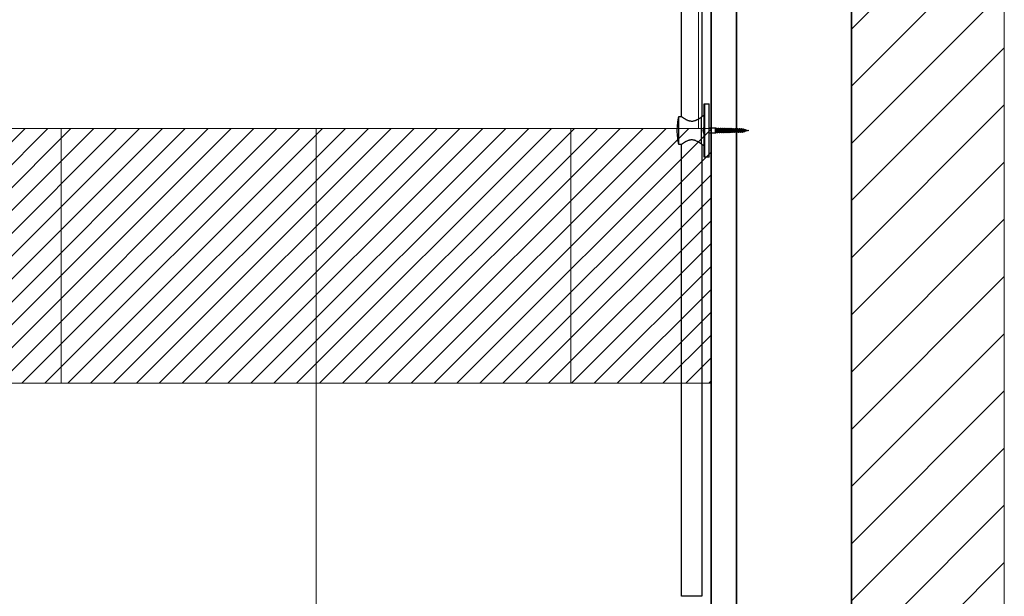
# Model space of a CAD drawing. Header units: millimetres. Extents: x 15214 to 140083, y -437840 to -79279.
# Tile 63 of 64: x 37010 to 37088, y -197087 to -197042. Entities that reach past the tile are written whole.
import ezdxf

# ---------------------------------------------------------------- set-up
doc = ezdxf.new("R2010")
doc.units = ezdxf.units.MM
for name, color, linetype, lineweight in [('0-ZABUDOWA GK-MDF', 54, 'Continuous', 35), ('1_POSADZKA PODZIAŁY', 151, 'Continuous', 0), ('1_PŁYTKI KOLOR', 7, 'Continuous', 0), ('A_wymiary', 7, 'Continuous', 5), ('Hatch', 4, 'Continuous', 5), ('Sciany', 2, 'Continuous', 35), ('WYMIAROWANIE', 1, 'Continuous', 13)]:
    doc.layers.add(name, color=color, linetype=linetype, lineweight=lineweight)
doc.layers.add('C-wypos-sanitarne', color=1, linetype='Continuous')

# ---------------------------------------------------------------- blocks, each defined once
blk = doc.blocks.new('ZESTAW PRYSZNICOWY BOK')
at = {"layer": 'C-wypos-sanitarne'}
for p, q in [((35889.4, -196238.47), (35889.4, -196694.44)), ((35905.4, -196694.48), (35905.4, -196249.68)), ((35887.25, -196684.36), (35883.75, -196684.36)), ((35883.75, -196705.36), (35883.75, -196684.36)), ((35887.25, -196705.36), (35887.25, -196684.36)), ((35887.75, -196705.36), (35887.75, -196684.86)), ((35889.75, -196716), (35889.75, -196694.73)), ((35907.55, -196694.36), (35905.53, -196694.36)), ((35907.55, -196705.36), (35907.55, -196694.36)), ((35855.23, -196704.84), (35852.75, -196705.36)), ((35852.75, -196705.36), (35855.89, -196706.03)), ((35855.76, -196704.66), (35855.74, -196704.63)), ((35855.88, -196704.82), (35855.76, -196704.64)), ((35856.64, -196704.54), (35855.81, -196704.71)), ((35856.45, -196706.32), (35856.44, -196706.35)), ((35856.45, -196706.34), (35856.56, -196706.17)), ((35856.49, -196706.16), (35857.32, -196706.34)), ((35856.88, -196704.14), (35856.85, -196704.18)), ((35857.75, -196704.3), (35857.33, -196704.39)), ((35857.58, -196706.76), (35857.57, -196706.73)), ((35857.57, -196706.74), (35857.59, -196706.76)), ((35857.66, -196706.86), (35857.59, -196706.78)), ((35858.16, -196704.29), (35857.75, -196704.3)), ((35857.75, -196705.71), (35857.75, -196704.3)), ((35857.83, -196706.86), (35858.08, -196706.43)), ((35858.09, -196706.43), (35858.08, -196706.43)), ((35858.09, -196706.43), (35858.86, -196706.45)), ((35859.66, -196704.26), (35858.88, -196704.28)), ((35859.58, -196706.47), (35860.36, -196706.48)), ((35861.16, -196704.23), (35860.38, -196704.25)), ((35861.08, -196706.5), (35861.86, -196706.51)), ((35862.65, -196704.2), (35861.87, -196704.22)), ((35862.58, -196706.53), (35863.37, -196706.55)), ((35864.15, -196704.17), (35863.37, -196704.18)), ((35864.08, -196706.56), (35864.87, -196706.58)), ((35865.65, -196704.14), (35864.87, -196704.15)), ((35865.58, -196706.59), (35866.37, -196706.61)), ((35867.15, -196704.1), (35866.37, -196704.12)), ((35867.08, -196706.62), (35867.87, -196706.64)), ((35868.65, -196704.07), (35867.87, -196704.09)), ((35868.58, -196706.65), (35869.37, -196706.67)), ((35870.15, -196704.04), (35869.37, -196704.06)), ((35870.09, -196706.69), (35870.87, -196706.7)), ((35871.65, -196704.01), (35870.87, -196704.03)), ((35871.59, -196706.72), (35872.37, -196706.73)), ((35873.15, -196703.98), (35872.37, -196704)), ((35873.09, -196706.75), (35873.87, -196706.77)), ((35873.33, -196704.34), (35873.31, -196704.28)), ((35873.5, -196705.22), (35873.47, -196705.03)), ((35873.67, -196706.16), (35873.63, -196705.93)), ((35873.84, -196706.72), (35873.78, -196706.6)), ((35873.83, -196706.71), (35873.85, -196706.74)), ((35874.69, -196703.95), (35873.87, -196703.96)), ((35874.59, -196706.78), (35875.37, -196706.8)), ((35874.69, -196703.96), (35874.65, -196703.97)), ((35874.69, -196703.95), (35874.69, -196703.96)), ((35874.74, -196704.04), (35874.69, -196703.96)), ((35874.9, -196704.64), (35874.86, -196704.46)), ((35875.05, -196705.51), (35875.04, -196705.43)), ((35876.17, -196703.92), (35875.37, -196703.93)), ((35876.09, -196706.81), (35876.74, -196706.83)), ((35876.74, -196706.83), (35876.74, -196706.55)), ((35876.74, -196706.83), (35876.89, -196706.87)), ((35877.8, -196703.62), (35876.85, -196703.87)), ((35877.48, -196707.03), (35878.67, -196707.34)), ((35878.75, -196703.36), (35878.14, -196703.53)), ((35878.75, -196707.36), (35878.7, -196707.35)), ((35883.75, -196703.36), (35878.75, -196703.36)), ((35878.75, -196707.36), (35878.75, -196703.36)), ((35878.75, -196707.36), (35883.75, -196707.36)), ((35883.75, -196726.36), (35883.75, -196705.36)), ((35887.25, -196726.36), (35887.25, -196705.36)), ((35887.75, -196704.76), (35887.92, -196704.76)), ((35887.75, -196725.86), (35887.75, -196705.36)), ((35887.92, -196705.96), (35887.75, -196705.96)), ((35907.55, -196716.36), (35907.55, -196705.36)), ((35889.4, -196716.29), (35889.4, -197071.12)), ((35905.4, -197071.12), (35905.4, -196716.25)), ((35905.53, -196716.36), (35907.55, -196716.36)), ((35883.75, -196726.36), (35887.25, -196726.36)), ((35889.4, -197071.12), (35897.4, -197071.12)), ((35897.4, -197071.12), (35905.4, -197071.12))]:
    blk.add_line(p, q, dxfattribs=at)
blk.add_lwpolyline([(35877.8, -196703.64), (35877.87, -196703.66), (35877.97, -196703.88), (35878.01, -196704.05), (35878.06, -196704.27), (35878.11, -196704.52), (35878.16, -196704.8), (35878.2, -196705.1), (35878.25, -196705.41), (35878.3, -196705.72), (35878.34, -196706.04), (35878.39, -196706.33), (35878.44, -196706.6), (35878.48, -196706.83), (35878.53, -196707.03), (35878.58, -196707.19), (35878.63, -196707.29), (35878.67, -196707.33), (35878.7, -196707.35), (35878.7, -196707.35)], dxfattribs=at)
for centre, radius, start, end in [((35887.25, -196684.86), 0.5, 0, 90), ((35889.75, -196692.36), 2, 180, 255.72608), ((35858.77, -196705.36), 50, 0, 12.70903), ((35880.68, -196705.36), 7.27, 4.73624, 13.47368), ((35880.68, -196705.36), 7.27, 346.52632, 355.26376), ((35858.77, -196705.36), 50, 347.29097, 0), ((35889.75, -196718.36), 2, 104.28607, 180), ((35887.25, -196725.86), 0.5, 270, 0)]:
    blk.add_arc(centre, radius, start, end, dxfattribs=at)
for points, knots in [([(35889.75, -196694.73), (35889.65, -196694.65), (35889.44, -196694.49), (35889.28, -196694.33), (35889.26, -196694.31), (35889.25, -196694.31)], [0, 0, 0, 0, 0.344507, 0.695274, 1, 1, 1, 1]), ([(35905.53, -196694.38), (35905.53, -196694.38), (35905.53, -196694.38), (35905.34, -196694.52), (35905.01, -196694.76), (35904.54, -196695.1), (35903.91, -196695.52), (35903.25, -196695.94), (35902.63, -196696.32), (35902.09, -196696.62), (35901.51, -196696.92), (35900.78, -196697.25), (35900.07, -196697.52), (35899.37, -196697.72), (35898.71, -196697.87), (35897.9, -196697.98), (35896.95, -196697.98), (35896.01, -196697.87), (35895.19, -196697.67), (35894.5, -196697.43), (35893.91, -196697.2), (35893.35, -196696.94), (35892.62, -196696.58), (35891.96, -196696.2), (35891.35, -196695.82), (35890.82, -196695.47), (35890.36, -196695.16), (35889.98, -196694.9), (35889.83, -196694.79), (35889.75, -196694.73)], [0, 0, 0, 0, 0.033457, 0.081882, 0.128126, 0.175451, 0.227386, 0.280387, 0.311411, 0.342435, 0.374233, 0.406026, 0.452658, 0.476546, 0.50043, 0.53951, 0.579711, 0.6188, 0.658892, 0.687037, 0.715187, 0.744115, 0.773046, 0.83137, 0.861185, 0.890997, 0.944799, 0.972401, 1, 1, 1, 1]), ([(35855.41, -196704.6), (35855.36, -196704.67), (35855.29, -196704.76), (35855.22, -196704.83), (35855.19, -196704.84)], [0, 0, 0, 0, 0.718079, 1, 1, 1, 1]), ([(35855.23, -196704.84), (35855.25, -196704.84), (35855.29, -196704.83), (35855.36, -196704.9), (35855.44, -196705.02), (35855.52, -196705.2), (35855.6, -196705.41), (35855.67, -196705.63), (35855.75, -196705.82), (35855.81, -196705.94), (35855.85, -196705.97), (35855.85, -196705.98)], [0, 0, 0, 0, 0.077593, 0.194688, 0.315184, 0.437552, 0.563621, 0.691603, 0.823149, 0.956897, 1, 1, 1, 1]), ([(35855.76, -196704.64), (35855.74, -196704.61), (35855.7, -196704.55), (35855.61, -196704.5), (35855.5, -196704.51), (35855.44, -196704.57), (35855.41, -196704.6)], [0, 0, 0, 0, 0.227675, 0.472399, 0.73176, 1, 1, 1, 1]), ([(35856.12, -196706.35), (35856.12, -196706.34), (35856.1, -196706.31), (35856.06, -196706.26), (35856.01, -196706.09), (35855.94, -196705.86), (35855.87, -196705.58), (35855.8, -196705.3), (35855.73, -196705.02), (35855.66, -196704.79), (35855.58, -196704.62), (35855.51, -196704.54), (35855.45, -196704.54), (35855.42, -196704.59), (35855.41, -196704.6), (35855.41, -196704.61)], [0, 0, 0, 0, 0.0165703, 0.0805426, 0.1772848, 0.2747539, 0.3724237, 0.47064, 0.5692277, 0.668242, 0.7677247, 0.8676096, 0.9679221, 0.9836868, 1, 1, 1, 1]), ([(35856.44, -196706.35), (35856.43, -196706.36), (35856.41, -196706.41), (35856.36, -196706.41), (35856.3, -196706.36), (35856.23, -196706.23), (35856.16, -196706.01), (35856.08, -196705.7), (35855.98, -196705.31), (35855.89, -196704.95), (35855.81, -196704.71), (35855.77, -196704.67), (35855.76, -196704.66)], [0, 0, 0, 0, 0.026317, 0.125662, 0.225083, 0.325292, 0.425417, 0.559762, 0.694446, 0.830164, 0.966651, 1, 1, 1, 1]), ([(35855.85, -196705.98), (35855.89, -196706.03), (35855.98, -196706.15), (35856.07, -196706.27), (35856.12, -196706.34)], [0, 0, 0, 0, 0.448354, 1, 1, 1, 1]), ([(35856.5, -196706.15), (35856.47, -196706.15), (35856.42, -196706.13), (35856.34, -196705.99), (35856.25, -196705.78), (35856.16, -196705.52), (35856.07, -196705.25), (35855.98, -196705.02), (35855.92, -196704.87), (35855.88, -196704.83), (35855.88, -196704.82)], [0, 0, 0, 0, 0.118534, 0.268368, 0.414171, 0.558102, 0.698489, 0.836092, 0.970697, 1, 1, 1, 1]), ([(35856.11, -196706.34), (35856.13, -196706.37), (35856.18, -196706.42), (35856.26, -196706.46), (35856.37, -196706.44), (35856.43, -196706.37), (35856.46, -196706.34)], [0, 0, 0, 0, 0.212542, 0.451409, 0.715738, 1, 1, 1, 1]), ([(35856.86, -196704.16), (35856.81, -196704.23), (35856.73, -196704.36), (35856.64, -196704.49), (35856.6, -196704.55)], [0, 0, 0, 0, 0.530027, 1, 1, 1, 1]), ([(35856.64, -196704.55), (35856.66, -196704.54), (35856.7, -196704.53), (35856.74, -196704.6), (35856.77, -196704.64)], [0, 0, 0, 0, 0.336896, 1, 1, 1, 1]), ([(35857.31, -196706.31), (35857.29, -196706.28), (35857.25, -196706.21), (35857.18, -196705.99), (35857.1, -196705.7), (35857.02, -196705.38), (35856.93, -196705.07), (35856.85, -196704.81), (35856.8, -196704.7), (35856.77, -196704.64)], [0, 0, 0, 0, 0.108094, 0.26082, 0.413121, 0.564575, 0.71534, 0.858143, 1, 1, 1, 1]), ([(35857.17, -196704.15), (35857.13, -196704.11), (35857.07, -196704.04), (35856.94, -196704.06), (35856.89, -196704.12), (35856.86, -196704.16)], [0, 0, 0, 0, 0.409737, 0.684968, 1, 1, 1, 1]), ([(35857.57, -196706.73), (35857.56, -196706.69), (35857.52, -196706.6), (35857.46, -196706.35), (35857.4, -196706.01), (35857.33, -196705.62), (35857.26, -196705.22), (35857.19, -196704.83), (35857.12, -196704.5), (35857.05, -196704.24), (35856.97, -196704.11), (35856.92, -196704.08), (35856.88, -196704.13), (35856.88, -196704.14)], [0, 0, 0, 0, 0.068321, 0.167836, 0.267251, 0.367184, 0.467171, 0.567517, 0.668119, 0.768947, 0.870215, 0.971634, 1, 1, 1, 1]), ([(35857.39, -196704.48), (35857.37, -196704.44), (35857.29, -196704.34), (35857.22, -196704.22), (35857.17, -196704.15)], [0, 0, 0, 0, 0.322839, 1, 1, 1, 1]), ([(35857.83, -196706.86), (35857.81, -196706.84), (35857.76, -196706.79), (35857.7, -196706.6), (35857.63, -196706.32), (35857.57, -196705.97), (35857.5, -196705.58), (35857.43, -196705.17), (35857.36, -196704.79), (35857.29, -196704.46), (35857.23, -196704.24), (35857.19, -196704.18), (35857.17, -196704.16)], [0, 0, 0, 0, 0.104658, 0.207527, 0.311105, 0.414553, 0.518554, 0.62261, 0.727049, 0.831765, 0.9367, 1, 1, 1, 1]), ([(35857.31, -196706.32), (35857.35, -196706.39), (35857.44, -196706.53), (35857.53, -196706.67), (35857.57, -196706.74)], [0, 0, 0, 0, 0.498823, 1, 1, 1, 1]), ([(35857.75, -196705.71), (35857.72, -196705.59), (35857.66, -196705.34), (35857.57, -196704.98), (35857.49, -196704.69), (35857.42, -196704.52), (35857.39, -196704.48), (35857.38, -196704.48)], [0, 0, 0, 0, 0.244353, 0.488165, 0.728232, 0.964231, 1, 1, 1, 1]), ([(35857.62, -196706.81), (35857.62, -196706.82), (35857.65, -196706.87), (35857.69, -196706.89), (35857.72, -196706.9)], [0, 0, 0, 0, 0.245242, 1, 1, 1, 1]), ([(35857.72, -196706.9), (35857.72, -196706.9), (35857.73, -196706.91), (35857.75, -196706.91), (35857.77, -196706.9), (35857.8, -196706.89), (35857.82, -196706.88), (35857.83, -196706.86), (35857.83, -196706.86)], [0, 0, 0, 0, 0.009128, 0.223049, 0.436681, 0.641172, 0.830248, 1, 1, 1, 1]), ([(35858.08, -196706.43), (35858.04, -196706.41), (35857.98, -196706.37), (35857.88, -196706.15), (35857.81, -196705.91), (35857.76, -196705.75), (35857.75, -196705.71)], [0, 0, 0, 0, 0.290132, 0.583221, 0.88062, 1, 1, 1, 1]), ([(35857.82, -196706.87), (35857.85, -196706.85), (35857.89, -196706.83), (35857.94, -196706.73), (35857.99, -196706.64), (35858.05, -196706.54), (35858.08, -196706.48), (35858.1, -196706.45)], [0, 0, 0, 0, 0.354692, 0.55713, 0.726031, 0.871434, 1, 1, 1, 1]), ([(35858.94, -196704.37), (35858.9, -196704.31), (35858.83, -196704.2), (35858.73, -196704.04), (35858.65, -196703.91), (35858.58, -196703.82), (35858.49, -196703.8), (35858.42, -196703.82), (35858.36, -196703.89), (35858.3, -196703.99), (35858.22, -196704.13), (35858.15, -196704.23), (35858.11, -196704.29)], [0, 0, 0, 0, 0.12788, 0.241214, 0.343351, 0.440263, 0.535625, 0.612227, 0.705174, 0.785337, 0.868714, 1, 1, 1, 1]), ([(35858.16, -196704.3), (35858.16, -196704.3), (35858.19, -196704.27), (35858.24, -196704.35), (35858.33, -196704.53), (35858.41, -196704.82), (35858.49, -196705.18), (35858.57, -196705.56), (35858.66, -196705.91), (35858.74, -196706.2), (35858.79, -196706.36), (35858.82, -196706.38), (35858.82, -196706.38)], [0, 0, 0, 0, 0.006809, 0.12961, 0.252532, 0.375742, 0.499047, 0.622566, 0.746227, 0.870101, 0.9941, 1, 1, 1, 1]), ([(35858.81, -196706.37), (35858.87, -196706.46), (35858.95, -196706.59), (35859.05, -196706.75), (35859.11, -196706.85), (35859.17, -196706.92), (35859.24, -196706.94), (35859.32, -196706.93), (35859.4, -196706.84), (35859.48, -196706.71), (35859.55, -196706.58), (35859.61, -196706.5), (35859.63, -196706.47)], [0, 0, 0, 0, 0.1907935, 0.2748746, 0.3552445, 0.4480409, 0.5249505, 0.6208564, 0.7186981, 0.8221999, 0.9373427, 1, 1, 1, 1]), ([(35859.58, -196706.46), (35859.58, -196706.46), (35859.55, -196706.48), (35859.49, -196706.4), (35859.41, -196706.21), (35859.33, -196705.91), (35859.25, -196705.55), (35859.16, -196705.16), (35859.08, -196704.81), (35859, -196704.51), (35858.95, -196704.4), (35858.92, -196704.35)], [0, 0, 0, 0, 0.008193, 0.133487, 0.258622, 0.383615, 0.508387, 0.632975, 0.757397, 0.881605, 1, 1, 1, 1]), ([(35860.43, -196704.34), (35860.4, -196704.28), (35860.32, -196704.16), (35860.22, -196704), (35860.14, -196703.88), (35860.07, -196703.78), (35859.99, -196703.77), (35859.92, -196703.79), (35859.86, -196703.86), (35859.8, -196703.96), (35859.72, -196704.09), (35859.65, -196704.2), (35859.61, -196704.26)], [0, 0, 0, 0, 0.129113, 0.2433408, 0.3457986, 0.4424279, 0.5367744, 0.6122267, 0.7035643, 0.782952, 0.8660822, 1, 1, 1, 1]), ([(35859.66, -196704.27), (35859.68, -196704.28), (35859.73, -196704.29), (35859.81, -196704.46), (35859.89, -196704.73), (35859.97, -196705.09), (35860.05, -196705.47), (35860.14, -196705.85), (35860.22, -196706.16), (35860.28, -196706.36), (35860.32, -196706.39), (35860.32, -196706.4)], [0, 0, 0, 0, 0.103183, 0.22601, 0.349011, 0.472193, 0.595538, 0.719041, 0.842785, 0.966662, 1, 1, 1, 1]), ([(35860.32, -196706.4), (35860.37, -196706.49), (35860.45, -196706.62), (35860.55, -196706.78), (35860.61, -196706.88), (35860.67, -196706.95), (35860.74, -196706.98), (35860.82, -196706.96), (35860.89, -196706.87), (35860.97, -196706.74), (35861.05, -196706.61), (35861.11, -196706.53), (35861.12, -196706.5)], [0, 0, 0, 0, 0.1898573, 0.2740908, 0.3553092, 0.4491627, 0.5257666, 0.6208413, 0.7178164, 0.8205633, 0.9351096, 1, 1, 1, 1]), ([(35861.08, -196706.48), (35861.08, -196706.49), (35861.04, -196706.51), (35860.98, -196706.41), (35860.9, -196706.19), (35860.82, -196705.86), (35860.73, -196705.48), (35860.65, -196705.09), (35860.57, -196704.73), (35860.49, -196704.46), (35860.44, -196704.37), (35860.42, -196704.33)], [0, 0, 0, 0, 0.031151, 0.156145, 0.280958, 0.405611, 0.530069, 0.654404, 0.778539, 0.902475, 1, 1, 1, 1]), ([(35861.93, -196704.3), (35861.87, -196704.21), (35861.79, -196704.08), (35861.69, -196703.92), (35861.63, -196703.82), (35861.57, -196703.75), (35861.49, -196703.74), (35861.41, -196703.76), (35861.35, -196703.85), (35861.27, -196703.98), (35861.19, -196704.11), (35861.14, -196704.2), (35861.12, -196704.23)], [0, 0, 0, 0, 0.188171, 0.272691, 0.355328, 0.452034, 0.529755, 0.624824, 0.71968, 0.819491, 0.930607, 1, 1, 1, 1]), ([(35861.16, -196704.25), (35861.17, -196704.24), (35861.22, -196704.24), (35861.29, -196704.38), (35861.37, -196704.64), (35861.45, -196704.99), (35861.53, -196705.38), (35861.62, -196705.77), (35861.7, -196706.11), (35861.77, -196706.35), (35861.81, -196706.41), (35861.82, -196706.43)], [0, 0, 0, 0, 0.073636, 0.196111, 0.31874, 0.441545, 0.564551, 0.687706, 0.81104, 0.934529, 1, 1, 1, 1]), ([(35861.81, -196706.43), (35861.88, -196706.54), (35861.97, -196706.69), (35862.08, -196706.86), (35862.13, -196706.95), (35862.2, -196707), (35862.24, -196707.01), (35862.28, -196707), (35862.3, -196706.99), (35862.32, -196706.98), (35862.33, -196706.97), (35862.34, -196706.96), (35862.34, -196706.95), (35862.35, -196706.95), (35862.36, -196706.93), (35862.37, -196706.93), (35862.38, -196706.91), (35862.42, -196706.86), (35862.46, -196706.79), (35862.53, -196706.68), (35862.59, -196706.59), (35862.62, -196706.53)], [0, 0, 0, 0, 0.2183038, 0.309196, 0.3913931, 0.4714567, 0.538395, 0.5626531, 0.5810249, 0.5883416, 0.5946922, 0.6055869, 0.6105504, 0.615631, 0.6271993, 0.6597461, 0.702504, 0.7507455, 0.8083184, 0.8776728, 1, 1, 1, 1]), ([(35862.58, -196706.51), (35862.57, -196706.52), (35862.53, -196706.53), (35862.46, -196706.4), (35862.38, -196706.15), (35862.3, -196705.8), (35862.22, -196705.4), (35862.13, -196705), (35862.05, -196704.65), (35861.98, -196704.4), (35861.93, -196704.33), (35861.92, -196704.3)], [0, 0, 0, 0, 0.056556, 0.180569, 0.304361, 0.427988, 0.551441, 0.674757, 0.797842, 0.920841, 1, 1, 1, 1]), ([(35863.42, -196704.27), (35863.37, -196704.18), (35863.28, -196704.03), (35863.18, -196703.87), (35863.13, -196703.79), (35863.1, -196703.75), (35863.07, -196703.72), (35863.02, -196703.71), (35862.98, -196703.71), (35862.96, -196703.71), (35862.91, -196703.74), (35862.86, -196703.81), (35862.76, -196703.96), (35862.67, -196704.1), (35862.62, -196704.2)], [0, 0, 0, 0, 0.185932, 0.314437, 0.358308, 0.390772, 0.453274, 0.525783, 0.565493, 0.588597, 0.61864, 0.693524, 0.791382, 1, 1, 1, 1]), ([(35862.66, -196704.21), (35862.66, -196704.21), (35862.7, -196704.19), (35862.77, -196704.3), (35862.85, -196704.54), (35862.93, -196704.88), (35863.01, -196705.27), (35863.09, -196705.68), (35863.18, -196706.05), (35863.25, -196706.34), (35863.3, -196706.43), (35863.33, -196706.47)], [0, 0, 0, 0, 0.041337, 0.1628303, 0.2845042, 0.4063234, 0.5283219, 0.6504954, 0.7728213, 0.8953202, 1, 1, 1, 1]), ([(35863.32, -196706.47), (35863.38, -196706.57), (35863.46, -196706.71), (35863.56, -196706.86), (35863.6, -196706.92), (35863.63, -196706.97), (35863.64, -196706.99), (35863.68, -196707.02), (35863.72, -196707.03), (35863.75, -196707.04), (35863.79, -196707.03), (35863.84, -196707.01), (35863.89, -196706.93), (35863.96, -196706.82), (35864.04, -196706.69), (35864.1, -196706.6), (35864.12, -196706.56)], [0, 0, 0, 0, 0.211993, 0.286599, 0.340754, 0.360711, 0.405478, 0.465071, 0.526413, 0.559653, 0.584832, 0.616976, 0.694905, 0.795663, 0.919192, 1, 1, 1, 1]), ([(35864.08, -196706.54), (35864.07, -196706.54), (35864.02, -196706.54), (35863.95, -196706.38), (35863.86, -196706.1), (35863.78, -196705.72), (35863.7, -196705.31), (35863.62, -196704.91), (35863.53, -196704.56), (35863.47, -196704.33), (35863.43, -196704.28), (35863.41, -196704.26)], [0, 0, 0, 0, 0.08436, 0.20759, 0.330577, 0.453475, 0.57614, 0.698714, 0.821068, 0.943297, 1, 1, 1, 1]), ([(35864.92, -196704.24), (35864.89, -196704.17), (35864.82, -196704.06), (35864.72, -196703.9), (35864.64, -196703.77), (35864.57, -196703.68), (35864.49, -196703.67), (35864.42, -196703.69), (35864.36, -196703.76), (35864.3, -196703.86), (35864.22, -196704), (35864.16, -196704.1), (35864.12, -196704.17)], [0, 0, 0, 0, 0.127765, 0.24033, 0.341345, 0.437561, 0.532881, 0.609252, 0.701651, 0.781463, 0.864307, 1, 1, 1, 1]), ([(35864.15, -196704.17), (35864.16, -196704.17), (35864.19, -196704.15), (35864.24, -196704.23), (35864.32, -196704.43), (35864.41, -196704.76), (35864.49, -196705.15), (35864.57, -196705.57), (35864.65, -196705.97), (35864.73, -196706.29), (35864.79, -196706.47), (35864.82, -196706.5), (35864.82, -196706.5)], [0, 0, 0, 0, 0.007429, 0.129194, 0.251112, 0.373217, 0.495475, 0.61787, 0.740439, 0.863177, 0.986085, 1, 1, 1, 1]), ([(35864.82, -196706.5), (35864.89, -196706.61), (35864.98, -196706.76), (35865.08, -196706.92), (35865.13, -196707.02), (35865.17, -196707.05), (35865.25, -196707.08), (35865.31, -196707.06), (35865.38, -196707), (35865.42, -196706.93), (35865.47, -196706.84), (35865.54, -196706.73), (35865.59, -196706.64), (35865.62, -196706.59)], [0, 0, 0, 0, 0.2181791, 0.2925553, 0.3456352, 0.4300111, 0.5340826, 0.6561882, 0.7160336, 0.772366, 0.8310429, 0.8955804, 1, 1, 1, 1]), ([(35865.58, -196706.59), (35865.56, -196706.58), (35865.51, -196706.55), (35865.43, -196706.35), (35865.34, -196706.03), (35865.26, -196705.63), (35865.18, -196705.21), (35865.1, -196704.8), (35865.01, -196704.47), (35864.95, -196704.27), (35864.92, -196704.24), (35864.91, -196704.23)], [0, 0, 0, 0, 0.1145882, 0.2375836, 0.3603799, 0.4830191, 0.6054743, 0.7278209, 0.8499214, 0.9719646, 1, 1, 1, 1]), ([(35866.42, -196704.2), (35866.36, -196704.09), (35866.26, -196703.94), (35866.16, -196703.77), (35866.1, -196703.68), (35866.05, -196703.65), (35865.97, -196703.64), (35865.92, -196703.66), (35865.86, -196703.73), (35865.82, -196703.8), (35865.77, -196703.89), (35865.7, -196704), (35865.65, -196704.08), (35865.62, -196704.14)], [0, 0, 0, 0, 0.219451, 0.295644, 0.351228, 0.440357, 0.546023, 0.665866, 0.722559, 0.775805, 0.831301, 0.893091, 1, 1, 1, 1]), ([(35865.65, -196704.15), (35865.68, -196704.15), (35865.72, -196704.16), (35865.8, -196704.34), (35865.88, -196704.63), (35865.96, -196705.02), (35866.05, -196705.45), (35866.13, -196705.87), (35866.21, -196706.22), (35866.28, -196706.46), (35866.32, -196706.51), (35866.33, -196706.53)], [0, 0, 0, 0, 0.092467, 0.213454, 0.334615, 0.455941, 0.57739, 0.69901, 0.820795, 0.942747, 1, 1, 1, 1]), ([(35866.32, -196706.54), (35866.39, -196706.64), (35866.48, -196706.79), (35866.58, -196706.96), (35866.63, -196707.04), (35866.68, -196707.08), (35866.72, -196707.1), (35866.76, -196707.1), (35866.8, -196707.09), (35866.82, -196707.08), (35866.83, -196707.07), (35866.84, -196707.07), (35866.84, -196707.06), (35866.85, -196707.05), (35866.85, -196707.04), (35866.86, -196707.03), (35866.87, -196707.02), (35866.89, -196707), (35866.92, -196706.95), (35866.97, -196706.88), (35867.03, -196706.77), (35867.09, -196706.68), (35867.12, -196706.62)], [0, 0, 0, 0, 0.216858, 0.308588, 0.393501, 0.43654, 0.479786, 0.551859, 0.577041, 0.595145, 0.601855, 0.607376, 0.616636, 0.621106, 0.625911, 0.637352, 0.670229, 0.712673, 0.759697, 0.815129, 0.88155, 1, 1, 1, 1]), ([(35867.08, -196706.61), (35867.08, -196706.61), (35867.05, -196706.64), (35866.99, -196706.53), (35866.9, -196706.3), (35866.82, -196705.95), (35866.74, -196705.53), (35866.66, -196705.09), (35866.58, -196704.69), (35866.49, -196704.36), (35866.44, -196704.25), (35866.41, -196704.19)], [0, 0, 0, 0, 0.023823, 0.146606, 0.269303, 0.391796, 0.514143, 0.6363, 0.758348, 0.880165, 1, 1, 1, 1]), ([(35867.92, -196704.17), (35867.85, -196704.06), (35867.76, -196703.91), (35867.67, -196703.75), (35867.61, -196703.66), (35867.57, -196703.63), (35867.5, -196703.6), (35867.44, -196703.62), (35867.37, -196703.67), (35867.33, -196703.75), (35867.28, -196703.84), (35867.21, -196703.96), (35867.15, -196704.05), (35867.12, -196704.11)], [0, 0, 0, 0, 0.2184423, 0.2915886, 0.3420169, 0.4186611, 0.5179799, 0.6391831, 0.6998034, 0.7572589, 0.817305, 0.8834453, 1, 1, 1, 1]), ([(35867.15, -196704.12), (35867.17, -196704.12), (35867.21, -196704.1), (35867.27, -196704.24), (35867.36, -196704.5), (35867.44, -196704.88), (35867.52, -196705.31), (35867.6, -196705.75), (35867.68, -196706.14), (35867.76, -196706.44), (35867.81, -196706.53), (35867.83, -196706.57)], [0, 0, 0, 0, 0.054103, 0.17446, 0.294955, 0.415659, 0.536488, 0.657461, 0.778591, 0.89986, 1, 1, 1, 1]), ([(35867.82, -196706.57), (35867.89, -196706.67), (35867.98, -196706.82), (35868.08, -196706.99), (35868.13, -196707.08), (35868.19, -196707.13), (35868.24, -196707.14), (35868.28, -196707.13), (35868.3, -196707.12), (35868.31, -196707.11), (35868.33, -196707.11), (35868.33, -196707.1), (35868.34, -196707.09), (35868.35, -196707.08), (35868.36, -196707.07), (35868.36, -196707.06), (35868.38, -196707.05), (35868.41, -196707), (35868.45, -196706.93), (35868.53, -196706.81), (35868.58, -196706.72), (35868.62, -196706.66)], [0, 0, 0, 0, 0.2157855, 0.3044746, 0.3841343, 0.4618768, 0.5274019, 0.5514807, 0.5700635, 0.577629, 0.5843197, 0.5958348, 0.6009696, 0.6061658, 0.6178725, 0.6505766, 0.6931136, 0.7413423, 0.7993276, 0.8695771, 1, 1, 1, 1]), ([(35868.59, -196706.64), (35868.57, -196706.64), (35868.53, -196706.65), (35868.46, -196706.51), (35868.38, -196706.23), (35868.3, -196705.85), (35868.22, -196705.41), (35868.14, -196704.97), (35868.05, -196704.57), (35867.98, -196704.29), (35867.93, -196704.2), (35867.91, -196704.17)], [0, 0, 0, 0, 0.058129, 0.180491, 0.302774, 0.424866, 0.546804, 0.668568, 0.790222, 0.911668, 1, 1, 1, 1]), ([(35869.42, -196704.14), (35869.35, -196704.02), (35869.26, -196703.87), (35869.15, -196703.7), (35869.1, -196703.62), (35869.06, -196703.59), (35868.99, -196703.57), (35868.92, -196703.6), (35868.88, -196703.63), (35868.84, -196703.7), (35868.8, -196703.77), (35868.76, -196703.85), (35868.69, -196703.95), (35868.65, -196704.03), (35868.62, -196704.07)], [0, 0, 0, 0, 0.2145077, 0.2935644, 0.3574367, 0.413687, 0.4705728, 0.5860665, 0.7013611, 0.751239, 0.797067, 0.8449707, 0.9001236, 1, 1, 1, 1]), ([(35868.65, -196704.08), (35868.66, -196704.08), (35868.69, -196704.05), (35868.74, -196704.15), (35868.83, -196704.38), (35868.91, -196704.73), (35868.99, -196705.16), (35869.07, -196705.61), (35869.15, -196706.03), (35869.23, -196706.37), (35869.3, -196706.57), (35869.33, -196706.6), (35869.33, -196706.6)], [0, 0, 0, 0, 0.014349, 0.134244, 0.254262, 0.374479, 0.494815, 0.615313, 0.735934, 0.856729, 0.977633, 1, 1, 1, 1]), ([(35869.33, -196706.61), (35869.38, -196706.69), (35869.47, -196706.84), (35869.56, -196707), (35869.62, -196707.08), (35869.64, -196707.12), (35869.68, -196707.15), (35869.74, -196707.17), (35869.78, -196707.16), (35869.81, -196707.15), (35869.86, -196707.12), (35869.9, -196707.04), (35870, -196706.9), (35870.07, -196706.77), (35870.12, -196706.69)], [0, 0, 0, 0, 0.176787, 0.298044, 0.339468, 0.370451, 0.441253, 0.54116, 0.601622, 0.634428, 0.669319, 0.742678, 0.828502, 1, 1, 1, 1]), ([(35870.09, -196706.67), (35870.06, -196706.67), (35870.02, -196706.66), (35869.94, -196706.47), (35869.86, -196706.15), (35869.78, -196705.73), (35869.69, -196705.28), (35869.61, -196704.83), (35869.53, -196704.46), (35869.46, -196704.21), (35869.42, -196704.16), (35869.41, -196704.14)], [0, 0, 0, 0, 0.093861, 0.215454, 0.336964, 0.458294, 0.579468, 0.700478, 0.821389, 0.942092, 1, 1, 1, 1]), ([(35870.91, -196704.1), (35870.88, -196704.03), (35870.81, -196703.92), (35870.72, -196703.77), (35870.64, -196703.65), (35870.6, -196703.58), (35870.53, -196703.54), (35870.45, -196703.55), (35870.4, -196703.59), (35870.36, -196703.64), (35870.3, -196703.75), (35870.21, -196703.89), (35870.15, -196704), (35870.12, -196704.04)], [0, 0, 0, 0, 0.1297038, 0.2332415, 0.3149879, 0.3846014, 0.481016, 0.6161526, 0.6549818, 0.695559, 0.7877988, 0.9028742, 1, 1, 1, 1]), ([(35870.15, -196704.06), (35870.17, -196704.06), (35870.22, -196704.07), (35870.3, -196704.26), (35870.38, -196704.58), (35870.46, -196704.99), (35870.54, -196705.45), (35870.63, -196705.9), (35870.71, -196706.29), (35870.78, -196706.55), (35870.82, -196706.61), (35870.83, -196706.63)], [0, 0, 0, 0, 0.092872, 0.212329, 0.332005, 0.451782, 0.571713, 0.691761, 0.811996, 0.932316, 1, 1, 1, 1]), ([(35870.83, -196706.64), (35870.88, -196706.73), (35870.96, -196706.86), (35871.06, -196707.02), (35871.12, -196707.12), (35871.17, -196707.18), (35871.24, -196707.21), (35871.32, -196707.19), (35871.39, -196707.1), (35871.46, -196706.98), (35871.54, -196706.85), (35871.6, -196706.75), (35871.62, -196706.72)], [0, 0, 0, 0, 0.187733, 0.270329, 0.349397, 0.439859, 0.515216, 0.610141, 0.70647, 0.80814, 0.921916, 1, 1, 1, 1]), ([(35871.59, -196706.71), (35871.58, -196706.71), (35871.55, -196706.74), (35871.5, -196706.64), (35871.42, -196706.41), (35871.33, -196706.04), (35871.25, -196705.6), (35871.17, -196705.13), (35871.09, -196704.69), (35871.01, -196704.34), (35870.95, -196704.13), (35870.91, -196704.1), (35870.91, -196704.1)], [0, 0, 0, 0, 0.009568, 0.130785, 0.251809, 0.372758, 0.493518, 0.614139, 0.734603, 0.854954, 0.97511, 1, 1, 1, 1]), ([(35872.41, -196704.07), (35872.35, -196703.96), (35872.26, -196703.81), (35872.16, -196703.65), (35872.11, -196703.56), (35872.07, -196703.53), (35872, -196703.51), (35871.94, -196703.52), (35871.87, -196703.58), (35871.84, -196703.65), (35871.78, -196703.74), (35871.71, -196703.86), (35871.65, -196703.95), (35871.62, -196704.01)], [0, 0, 0, 0, 0.219768, 0.29301, 0.342935, 0.417032, 0.514941, 0.635755, 0.696229, 0.753592, 0.813768, 0.880164, 1, 1, 1, 1]), ([(35871.65, -196704.03), (35871.66, -196704.03), (35871.7, -196704.01), (35871.77, -196704.15), (35871.85, -196704.43), (35871.93, -196704.82), (35872.01, -196705.28), (35872.1, -196705.75), (35872.18, -196706.18), (35872.26, -196706.51), (35872.31, -196706.62), (35872.34, -196706.68)], [0, 0, 0, 0, 0.049966, 0.168914, 0.288099, 0.40735, 0.526792, 0.646319, 0.766052, 0.885842, 1, 1, 1, 1]), ([(35872.33, -196706.68), (35872.38, -196706.76), (35872.47, -196706.91), (35872.57, -196707.07), (35872.62, -196707.15), (35872.64, -196707.19), (35872.68, -196707.22), (35872.73, -196707.24), (35872.77, -196707.23), (35872.8, -196707.22), (35872.85, -196707.2), (35872.89, -196707.12), (35872.99, -196706.97), (35873.07, -196706.84), (35873.12, -196706.75)], [0, 0, 0, 0, 0.179047, 0.30157, 0.343253, 0.374303, 0.441876, 0.532066, 0.585354, 0.615025, 0.648453, 0.722402, 0.812265, 1, 1, 1, 1]), ([(35873.09, -196706.73), (35873.08, -196706.73), (35873.04, -196706.75), (35872.97, -196706.61), (35872.89, -196706.32), (35872.81, -196705.92), (35872.73, -196705.45), (35872.64, -196704.97), (35872.56, -196704.55), (35872.48, -196704.22), (35872.43, -196704.11), (35872.41, -196704.06)], [0, 0, 0, 0, 0.048738, 0.169886, 0.290854, 0.411734, 0.532433, 0.653006, 0.773415, 0.893711, 1, 1, 1, 1]), ([(35873.91, -196704.03), (35873.86, -196703.94), (35873.77, -196703.8), (35873.67, -196703.64), (35873.62, -196703.55), (35873.6, -196703.52), (35873.56, -196703.49), (35873.52, -196703.48), (35873.49, -196703.48), (35873.46, -196703.48), (35873.41, -196703.51), (35873.37, -196703.58), (35873.25, -196703.75), (35873.16, -196703.92), (35873.08, -196704.04)], [0, 0, 0, 0, 0.176615, 0.297968, 0.339359, 0.370345, 0.429841, 0.497078, 0.533325, 0.55498, 0.583325, 0.653776, 0.746197, 1, 1, 1, 1]), ([(35873.15, -196703.98), (35873.15, -196703.98), (35873.18, -196703.95), (35873.24, -196704.04), (35873.29, -196704.2), (35873.31, -196704.28)], [0, 0, 0, 0, 0.025992, 0.533492, 1, 1, 1, 1]), ([(35873.47, -196705.03), (35873.44, -196704.9), (35873.4, -196704.64), (35873.35, -196704.44), (35873.33, -196704.34)], [0, 0, 0, 0, 0.5002528, 1, 1, 1, 1]), ([(35873.63, -196705.93), (35873.61, -196705.81), (35873.56, -196705.58), (35873.52, -196705.34), (35873.5, -196705.22)], [0, 0, 0, 0, 0.50024, 1, 1, 1, 1]), ([(35873.63, -196705.93), (35873.65, -196705.99), (35873.67, -196706.07), (35873.67, -196706.14), (35873.67, -196706.16)], [0, 0, 0, 0, 0.743206, 1, 1, 1, 1]), ([(35873.78, -196706.6), (35873.77, -196706.54), (35873.73, -196706.42), (35873.69, -196706.25), (35873.67, -196706.16)], [0, 0, 0, 0, 0.500253, 1, 1, 1, 1]), ([(35873.85, -196706.74), (35873.91, -196706.84), (35873.99, -196706.97), (35874.08, -196707.12), (35874.13, -196707.21), (35874.17, -196707.25), (35874.24, -196707.27), (35874.3, -196707.26), (35874.37, -196707.21), (35874.41, -196707.13), (35874.46, -196707.05), (35874.53, -196706.93), (35874.59, -196706.84), (35874.62, -196706.78)], [0, 0, 0, 0, 0.1998838, 0.2742023, 0.3261446, 0.4071673, 0.5100964, 0.6337865, 0.695407, 0.7536535, 0.814622, 0.8816942, 1, 1, 1, 1]), ([(35874.59, -196706.76), (35874.57, -196706.76), (35874.52, -196706.75), (35874.45, -196706.55), (35874.36, -196706.22), (35874.28, -196705.78), (35874.2, -196705.29), (35874.12, -196704.81), (35874.04, -196704.41), (35873.96, -196704.13), (35873.92, -196704.06), (35873.9, -196704.04)], [0, 0, 0, 0, 0.088816, 0.2089, 0.328827, 0.448637, 0.56829, 0.687827, 0.807204, 0.926462, 1, 1, 1, 1]), ([(35875.41, -196703.99), (35875.35, -196703.9), (35875.26, -196703.74), (35875.16, -196703.57), (35875.11, -196703.5), (35875.09, -196703.48), (35875.05, -196703.46), (35875.01, -196703.45), (35874.98, -196703.45), (35874.95, -196703.46), (35874.87, -196703.51), (35874.78, -196703.7), (35874.66, -196703.89), (35874.58, -196704)], [0, 0, 0, 0, 0.201699, 0.32421, 0.343728, 0.388905, 0.447773, 0.506504, 0.537657, 0.560926, 0.59015, 0.752413, 1, 1, 1, 1]), ([(35874.86, -196704.46), (35874.84, -196704.38), (35874.81, -196704.22), (35874.77, -196704.1), (35874.75, -196704.05), (35874.74, -196704.04)], [0, 0, 0, 0, 0.446408, 0.89187, 1, 1, 1, 1]), ([(35875.04, -196705.43), (35875.02, -196705.3), (35874.97, -196705.03), (35874.92, -196704.77), (35874.9, -196704.64), (35874.9, -196704.64)], [0, 0, 0, 0, 0.482583, 0.9641713, 1, 1, 1, 1]), ([(35875.33, -196706.73), (35875.33, -196706.73), (35875.3, -196706.7), (35875.24, -196706.48), (35875.15, -196706.11), (35875.09, -196705.75), (35875.06, -196705.55), (35875.05, -196705.51)], [0, 0, 0, 0, 0.0479019, 0.3410434, 0.6351397, 0.9282027, 1, 1, 1, 1]), ([(35875.33, -196706.74), (35875.39, -196706.83), (35875.47, -196706.97), (35875.57, -196707.13), (35875.62, -196707.21), (35875.65, -196707.26), (35875.69, -196707.29), (35875.75, -196707.3), (35875.79, -196707.29), (35875.83, -196707.27), (35875.87, -196707.24), (35875.91, -196707.16), (35876, -196707.01), (35876.07, -196706.89), (35876.12, -196706.81)], [0, 0, 0, 0, 0.172402, 0.290821, 0.331458, 0.362221, 0.437202, 0.549026, 0.618361, 0.654875, 0.691024, 0.761732, 0.840269, 1, 1, 1, 1]), ([(35876.09, -196706.81), (35876.09, -196706.81), (35876.06, -196706.83), (35876, -196706.73), (35875.92, -196706.48), (35875.84, -196706.09), (35875.75, -196705.62), (35875.67, -196705.12), (35875.59, -196704.64), (35875.51, -196704.27), (35875.45, -196704.04), (35875.41, -196704.01), (35875.4, -196704)], [0, 0, 0, 0, 0.010152, 0.129987, 0.249717, 0.369281, 0.488735, 0.608039, 0.727227, 0.84626, 0.96518, 1, 1, 1, 1]), ([(35876.91, -196703.96), (35876.86, -196703.88), (35876.77, -196703.73), (35876.67, -196703.57), (35876.62, -196703.49), (35876.59, -196703.45), (35876.56, -196703.43), (35876.51, -196703.41), (35876.48, -196703.42), (35876.45, -196703.42), (35876.4, -196703.45), (35876.36, -196703.52), (35876.26, -196703.68), (35876.18, -196703.82), (35876.12, -196703.92)], [0, 0, 0, 0, 0.1812788, 0.3058926, 0.3486946, 0.381283, 0.4473462, 0.5268832, 0.5713924, 0.5968734, 0.627518, 0.69928, 0.7905742, 1, 1, 1, 1]), ([(35876.75, -196706.53), (35876.73, -196706.45), (35876.69, -196706.28), (35876.62, -196705.95), (35876.56, -196705.55), (35876.48, -196705.08), (35876.4, -196704.6), (35876.32, -196704.25), (35876.25, -196704.03), (35876.2, -196703.93), (35876.17, -196703.93), (35876.15, -196703.93)], [0, 0, 0, 0, 0.103237, 0.207364, 0.31113, 0.449713, 0.587792, 0.726325, 0.830083, 0.934036, 1, 1, 1, 1]), ([(35876.75, -196706.53), (35876.78, -196706.64), (35876.82, -196706.76), (35876.85, -196706.79), (35876.85, -196706.8)], [0, 0, 0, 0, 0.897224, 1, 1, 1, 1]), ([(35876.84, -196706.77), (35876.89, -196706.86), (35876.97, -196707.01), (35877.07, -196707.17), (35877.12, -196707.25), (35877.15, -196707.29), (35877.18, -196707.31), (35877.22, -196707.33), (35877.26, -196707.33), (35877.29, -196707.33), (35877.34, -196707.31), (35877.38, -196707.23), (35877.44, -196707.14), (35877.49, -196707.06), (35877.51, -196707.03)], [0, 0, 0, 0, 0.210935, 0.355242, 0.404455, 0.441438, 0.516276, 0.606244, 0.656606, 0.686102, 0.722559, 0.809103, 0.919307, 1, 1, 1, 1]), ([(35877.48, -196707.02), (35877.48, -196707.02), (35877.46, -196707.05), (35877.41, -196706.92), (35877.34, -196706.64), (35877.27, -196706.19), (35877.19, -196705.67), (35877.12, -196705.12), (35877.05, -196704.61), (35876.98, -196704.21), (35876.92, -196703.98), (35876.89, -196703.95), (35876.88, -196703.94)], [0, 0, 0, 0, 0.003406, 0.127999, 0.251681, 0.373533, 0.494375, 0.613477, 0.731485, 0.847838, 0.963013, 1, 1, 1, 1]), ([(35878.18, -196703.55), (35878.17, -196703.53), (35878.14, -196703.49), (35878.1, -196703.43), (35878.04, -196703.38), (35877.95, -196703.38), (35877.9, -196703.42), (35877.86, -196703.48), (35877.82, -196703.55), (35877.79, -196703.6), (35877.77, -196703.63)], [0, 0, 0, 0, 0.066882, 0.169872, 0.257186, 0.538118, 0.739261, 0.828914, 0.912427, 1, 1, 1, 1]), ([(35878.75, -196707.36), (35878.74, -196707.36), (35878.71, -196707.35), (35878.74, -196707.33), (35878.71, -196707.24), (35878.67, -196707.06), (35878.63, -196706.8), (35878.59, -196706.46), (35878.56, -196706.17), (35878.52, -196705.85), (35878.49, -196705.52), (35878.45, -196705.19), (35878.41, -196704.87), (35878.38, -196704.57), (35878.34, -196704.29), (35878.31, -196704.04), (35878.27, -196703.84), (35878.24, -196703.68), (35878.2, -196703.58), (35878.18, -196703.56), (35878.18, -196703.55)], [0, 0, 0, 0, 0.014408, 0.072398, 0.122279, 0.173432, 0.281337, 0.338103, 0.3965, 0.453592, 0.512384, 0.568743, 0.626732, 0.683077, 0.741113, 0.796502, 0.853504, 0.908734, 0.965621, 1, 1, 1, 1]), ([(35887.75, -196708.37), (35887.75, -196708.28), (35887.76, -196708.05), (35887.86, -196707.63), (35888.02, -196707.12), (35888.21, -196706.58), (35888.36, -196706.04), (35888.43, -196705.53), (35888.42, -196705.03), (35888.32, -196704.51), (35888.13, -196703.93), (35887.93, -196703.32), (35887.77, -196702.78), (35887.76, -196702.48), (35887.75, -196702.36)], [0, 0, 0, 0, 0.05102, 0.137169, 0.2235, 0.31552, 0.407372, 0.475983, 0.544519, 0.628678, 0.713094, 0.823284, 0.933126, 1, 1, 1, 1]), ([(35889.25, -196716.42), (35889.25, -196716.42), (35889.23, -196716.44), (35889.31, -196716.37), (35889.48, -196716.21), (35889.66, -196716.07), (35889.75, -196716)], [0, 0, 0, 0, 0.040054, 0.395275, 0.695413, 1, 1, 1, 1]), ([(35889.75, -196716), (35889.83, -196715.94), (35890, -196715.82), (35890.32, -196715.59), (35890.69, -196715.34), (35891.1, -196715.07), (35891.54, -196714.79), (35892.02, -196714.5), (35892.54, -196714.21), (35893.23, -196713.84), (35893.96, -196713.5), (35894.72, -196713.22), (35895.42, -196713), (35896.26, -196712.82), (35897.23, -196712.73), (35898.22, -196712.78), (35899.06, -196712.92), (35899.75, -196713.11), (35900.5, -196713.36), (35901.26, -196713.69), (35902.01, -196714.07), (35902.6, -196714.39), (35903.15, -196714.72), (35903.66, -196715.05), (35904.11, -196715.35), (35904.52, -196715.62), (35904.87, -196715.87), (35905.19, -196716.1), (35905.44, -196716.28), (35905.56, -196716.37), (35905.54, -196716.36), (35905.53, -196716.35)], [0, 0, 0, 0, 0.029905, 0.059816, 0.090703, 0.121594, 0.151446, 0.1813, 0.211834, 0.242367, 0.295973, 0.323457, 0.350933, 0.391279, 0.432713, 0.4731, 0.514728, 0.5405, 0.56628, 0.619237, 0.652696, 0.686158, 0.720586, 0.755012, 0.788403, 0.821788, 0.856497, 0.891197, 0.938167, 0.98646, 1, 1, 1, 1])]:
    blk.add_open_spline(points, degree=3, knots=knots, dxfattribs=at)

msp = doc.modelspace()

# ---------------------------------------------------------------- hatches: boundary and pattern name
at = {"layer": '1_PŁYTKI KOLOR', "true_color": 0x2f9888}
h = msp.add_hatch(dxfattribs=at)
h.set_pattern_fill('ANSI31', color=125, scale=0.4)
h.paths.add_polyline_path([(36724.6213, -197050.604), (36704.6213, -197050.604), (36704.6213, -197070.604), (36724.6213, -197070.604)])
h.paths.add_polyline_path([(36744.6213, -197050.604), (36724.6213, -197050.604), (36724.6213, -197070.604), (36744.6213, -197070.604)])
h.paths.add_polyline_path([(36764.6213, -197050.604), (36744.6213, -197050.604), (36744.6213, -197070.604), (36764.6213, -197070.604)])
h.paths.add_polyline_path([(36784.6213, -197050.604), (36764.6213, -197050.604), (36764.6213, -197070.604), (36784.6213, -197070.604)])
h.paths.add_polyline_path([(36804.6213, -197050.604), (36784.6213, -197050.604), (36784.6213, -197070.604), (36804.6213, -197070.604)])
h.paths.add_polyline_path([(36824.6213, -197050.604), (36804.6213, -197050.604), (36804.6213, -197070.604), (36824.6213, -197070.604)])
h.paths.add_polyline_path([(36845.6213, -197050.604), (36824.6213, -197050.604), (36824.6213, -197070.604), (36845.6213, -197070.604)])
h.paths.add_polyline_path([(36865.6213, -197050.604), (36845.6213, -197050.604), (36845.6213, -197070.604), (36865.6213, -197070.604)])
h.paths.add_polyline_path([(36885.6213, -197050.604), (36865.6213, -197050.604), (36865.6213, -197070.604), (36885.6213, -197070.604)])
h.paths.add_polyline_path([(36905.6213, -197050.604), (36885.6213, -197050.604), (36885.6213, -197070.604), (36905.6213, -197070.604)])
h.paths.add_polyline_path([(36926.6213, -197050.604), (36905.6213, -197050.604), (36905.6213, -197070.604), (36926.6213, -197070.604)])
h.paths.add_polyline_path([(36932.6213, -197050.604), (36926.6213, -197050.604), (36926.6213, -197070.604), (36932.6213, -197070.604)])
h.paths.add_polyline_path([(36953.6213, -197050.604), (36934.6213, -197050.604), (36934.6213, -197070.604), (36953.6213, -197070.604)])
h.paths.add_polyline_path([(36973.6213, -197050.604), (36953.6213, -197050.604), (36953.6213, -197070.604), (36973.6213, -197070.604)])
h.paths.add_polyline_path([(37064.6213, -197050.604), (36973.6213, -197050.604), (36973.6213, -197070.604), (37064.6213, -197070.604)])
at = {"layer": 'Hatch'}
h = msp.add_hatch(dxfattribs=at)
h.set_pattern_fill('ANSI31', color=256)
h.set_pattern_definition([(45, (-22990.946, -2555.0157), (-2.24506403, 2.24506403), [])])
h.paths.add_polyline_path([(37075.6213, -197194.604), (37087.6213, -197194.604), (37087.6213, -196918.604), (37075.6213, -196918.604)])

# ---------------------------------------------------------------- linework, layer by layer
at = {"layer": '0-ZABUDOWA GK-MDF'}
for points in [[(37064.6213, -197194.604), (37064.6213, -196918.604)], [(37066.6213, -197194.604), (37066.6213, -196918.604)]]:
    msp.add_lwpolyline(points, dxfattribs=at)
at = {"layer": '1_POSADZKA PODZIAŁY', "linetype": 'Continuous'}
msp.add_lwpolyline([(36933.6213, -197194.604), (37064.6213, -197194.604), (37064.6213, -196957.604), (36933.6213, -196957.604)], close=True, dxfattribs=at)
for points in [[(37063.6213, -197050.604), (37063.6213, -197019.604)], [(36704.6213, -197050.604), (37064.6213, -197050.604)], [(37013.6213, -197070.604), (37013.6213, -197050.604)], [(37033.6213, -197070.604), (37033.6213, -197050.604)], [(37053.6213, -197070.604), (37053.6213, -197050.604)], [(36704.6213, -197070.604), (37064.6213, -197070.604)], [(37033.6213, -197101.604), (37033.6213, -197070.604)]]:
    msp.add_lwpolyline(points, dxfattribs=at)
at = {"layer": 'Sciany'}
msp.add_lwpolyline([(37075.6213, -197194.604), (37075.6213, -196918.604)], dxfattribs=at)
at = {"layer": 'WYMIAROWANIE'}
msp.add_lwpolyline([(37075.6213, -197194.604), (37087.6213, -197194.604), (37087.6213, -196918.604), (37075.6213, -196918.604)], close=True, dxfattribs=at)

# ---------------------------------------------------------------- block references
at = {"layer": 'A_wymiary', "xscale": -0.1, "yscale": 0.1, "zscale": 0.1}
msp.add_blockref('ZESTAW PRYSZNICOWY BOK', (40652.84114, -177380.21753), dxfattribs=at)

doc.saveas('drawing.dxf')
